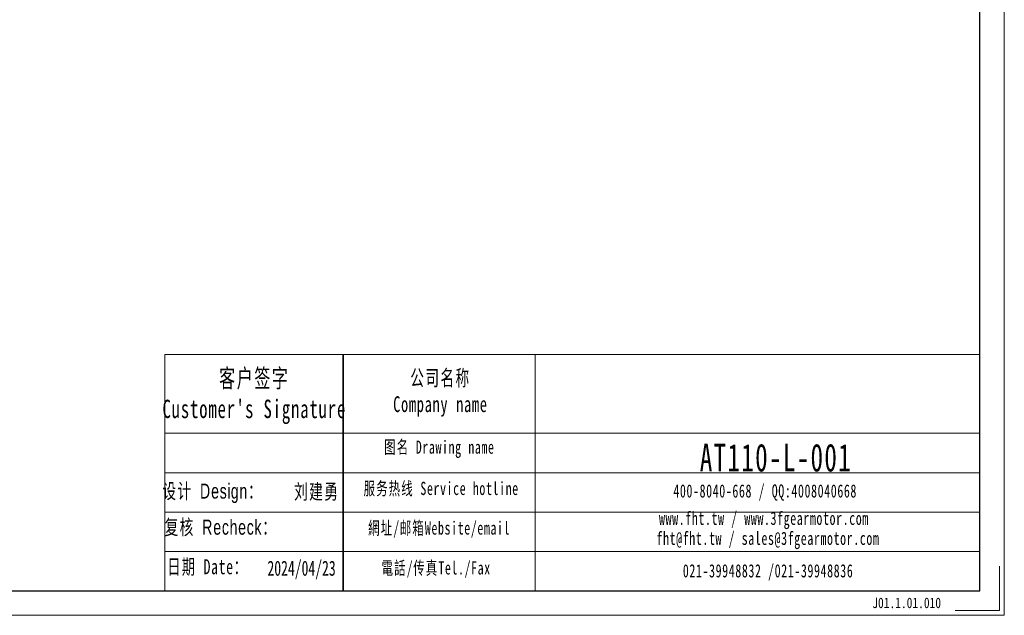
# Model space of a CAD drawing. Header units: millimetres. Extents: x 8 to 699, y 89 to 575.
# Tile 3 of 4: x 371 to 699, y 89 to 287. Entities that reach past the tile are written whole.
import ezdxf

# ---------------------------------------------------------------- set-up
doc = ezdxf.new("R2010")
doc.units = ezdxf.units.MM
doc.layers.get('0').update_dxf_attribs({"lineweight": 35})
doc.layers.add('6文字层', color=3, linetype='Continuous')
for name, color, linetype, lineweight in [('7标注层', 4, 'Continuous', 18), ('SLD-0', 7, 'Continuous', 18), ('图框_外框线', 7, 'Continuous', 18)]:
    doc.layers.add(name, color=color, linetype=linetype, lineweight=lineweight)
doc.styles.add('标准', font='txt', dxfattribs={"width": 0.667})
doc.styles.add('样式 1', font='txt', dxfattribs={"width": 0.8})

msp = doc.modelspace()

# ---------------------------------------------------------------- linework, layer by layer
msp.add_line((478.8386, 176.0955), (478.8386, 97.5353))
at = {"layer": '7标注层', "color": 0}
msp.add_line((419.5773, 176.0955), (419.5773, 97.5488), dxfattribs=at)
at = {"layer": '图框_外框线'}
for p, q in [((419.5773, 176.0955), (478.8386, 176.0955)), ((478.8386, 176.0955), (478.8386, 97.5488)), ((478.8386, 176.0955), (690.4186, 176.0955)), ((542.6887, 176.0955), (542.6887, 97.5488)), ((419.5773, 149.8844), (478.8386, 149.8844)), ((478.8386, 149.8844), (690.4186, 149.8844)), ((419.5773, 136.7788), (690.4186, 136.7788)), ((419.5773, 123.6733), (690.4186, 123.6733)), ((419.5773, 110.5677), (690.4186, 110.5677))]:
    msp.add_line(p, q, dxfattribs=at)
at = {"layer": '图框_外框线', "color": 3}
msp.add_lwpolyline([(11.3196, 89.3669), (698.6005, 89.3669), (698.6005, 575.3727), (11.3196, 575.3727)], close=True, dxfattribs=at)
at = {"layer": '图框_外框线', "color": 3, "lineweight": 25}
msp.add_lwpolyline([(52.2292, 97.5488), (690.4186, 97.5488), (690.4186, 567.1908), (52.2292, 567.1908)], close=True, dxfattribs=at)
at = {"layer": '图框_外框线', "color": 3}
msp.add_lwpolyline([(696.9642, 105.7307), (696.9642, 91.0032), (682.2367, 91.0032)], dxfattribs=at)

# ---------------------------------------------------------------- texts
at = {"layer": '6文字层', "insert": (654.7186, 95.2564), "char_height": 3.5, "width": 43.304423, "attachment_point": 1, "style": '样式 1'}
msp.add_mtext('J01.1.01.010', dxfattribs=at)
at = {"layer": 'SLD-0', "color": 1, "attachment_point": 2, "style": '标准'}
for s, insert, char_height, width in [("\\T1.1;客户签字\\PCustomer's Signature", (449.3101, 171.2463), 6.115921, 76.082691), ('\\T1.1;公司名称\\PCompany name', (511.1686, 170.9217), 5.242218, 67.870359), ('\\T1.1;图名 Drawing name', (510.8103, 147.4686), 4.368515, 55.867562), ('{\\H1.75803x;\\T1.10000;AT110-L-001}', (622.6767, 146.4137), 5.242218, 44.508495), ('\\T1.1;服务热线 Service hotline', (511.4298, 133.7318), 4.368515, 62.241831), ('{\\fSimSun|b0|i0|c134|p2;\\T1.1;设计 \\fArial|b0|i0|c0|p34;Design\\fSimSun|b0|i0|c134|p2;：}', (435.4901, 133.1595), 5, 31.971711), ('{\\fSimSun|b0|i0|c134|p2;\\T1.1;刘建勇}', (470.0565, 132.9833), 5, 31.971711), ('\\T1.1;400-8040-668 / QQ:4008040668', (619.1153, 132.8971), 4.368515, 127.191108), ('{\\fSimSun|b0|i0|c134|p2;\\T1.1;复核 \\fArial|b0|i0|c0|p34;Recheck\\fSimSun|b0|i0|c134|p2;：}', (438.2089, 121.1716), 5, 66.814047), ('\\T1.1;網址/邮箱Website/email', (510.7496, 120.5702), 4.368515, 64.787888), ('\\T1.1;www.fht.tw / www.3fgearmotor.com ', (618.7125, 123.7981), 4.368515, 127.33429), ('{\\T1.10000;fht@fht.tw / sales@3fgearmotor.com }', (620.0439, 117.146), 4.368515, 127.33429), ('{\\T1.1;日期 Date：}', (433.8201, 108.0176), 5, 31.971711), ('2024/04/23', (465.0199, 107.5234), 5, 31.971711), ('\\T1.1;電話/传真Tel./Fax', (509.7708, 107.3059), 4.368515, 65.567096), ('\\T1.1;021-39948832 /021-39948836 ', (620.0896, 106.3508), 4.368515, 97.229363)]:
    msp.add_mtext(s, dxfattribs=dict(at, insert=insert, char_height=char_height, width=width))

doc.saveas('drawing.dxf')
